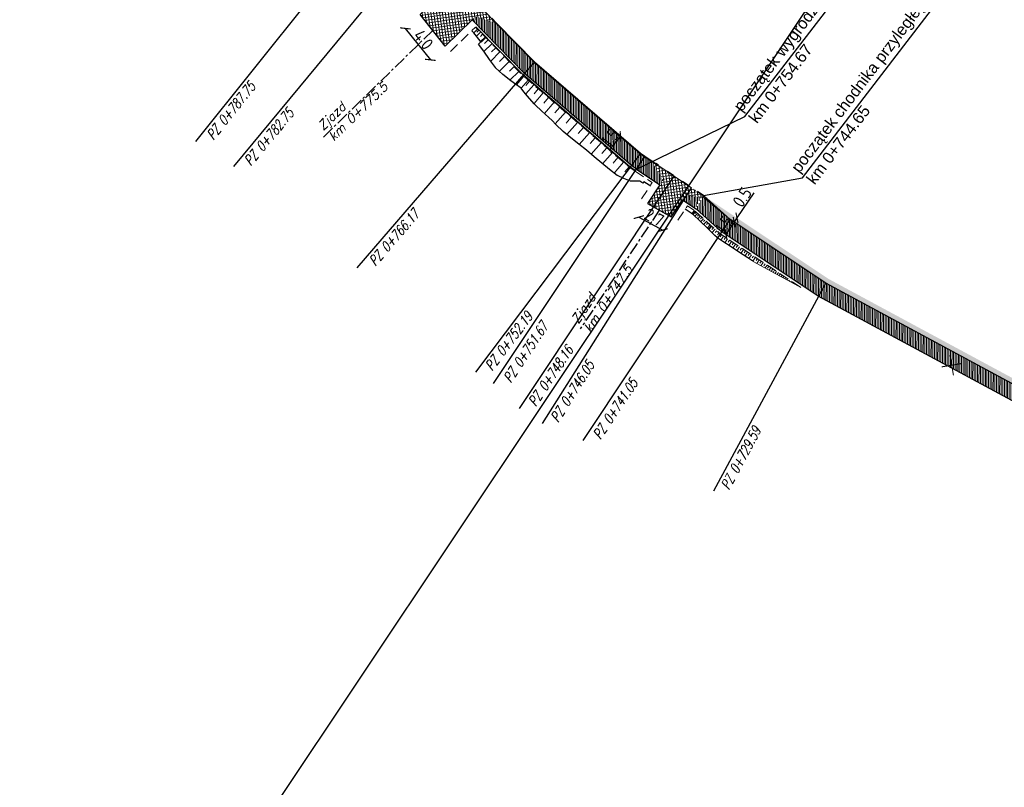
# Model space of a CAD drawing. Header units: metres. Extents: x 8431043 to 8456388, y 5766167 to 5771876.
# Tile 8 of 26: x 8433736 to 8433835, y 5770395 to 5770471. Entities that reach past the tile are written whole.
import ezdxf

# ---------------------------------------------------------------- set-up
doc = ezdxf.new("R2010")
doc.units = ezdxf.units.M
for name, pattern in [('4011', [6, 4, -2]), ('ACAD_ISO03W100', [30, 12, -18]), ('ACAD_ISO10W100', [18, 12, -3, 0, -3]), ('BUF', [0]), ('CENTER', [2, 1.25, -0.25, 0.25, -0.25]), ('CIĄGŁA', [0])]:
    doc.linetypes.add(name, pattern=pattern)
for name, color, linetype, lineweight in [('_OPISY', 7, 'Continuous', 25), ('AUDIT_I_251114092940-0', 250, '4011', 18), ('brud', 255, 'CIĄGŁA', 30), ('hatch kostka', 210, 'Continuous', 9), ('kreskowanie skarp', 250, 'Continuous', 15), ('LINES', 7, 'Continuous', 0), ('U12-a', 244, 'bariery + zagosp pasa dzielącego$0$FENCELINE2', 35), ('WYMIARY', 253, 'Continuous', 13), ('Zalacznik_3_Rowy DW837|Zalacznik_3_Rowy DW837|zdi pobocze', 250, '4011', 18), ('zdi krawężnik', 253, 'Continuous', 40), ('zdi krawężnik na trapezowy', 253, 'ACAD_ISO03W100', 40), ('zdi_obrzeze chodnikowe 8x30', 6, 'Continuous', 30), ('Zjazdy', 5, 'Continuous', 30)]:
    doc.layers.add(name, color=color, linetype=linetype, lineweight=lineweight)
for name, color, linetype in [('C-DROGI-SYTUACJA', 7, 'Continuous'), ('C-DROGI-SYTUACJA-ETYKIETY', 1, 'Continuous'), ('DRO_Podzespół', 7, 'Continuous'), ('S-5_opis_pkt_geometrycznych', 20, 'Continuous'), ('S-5_opis_Zjazd_ist_L', 7, 'Continuous')]:
    doc.layers.add(name, color=color, linetype=linetype)
doc.layers.add('hatch zdi chodniki', color=7, linetype='Continuous', lineweight=0, true_color=0x8345ba)
doc.styles.add('! rom po 1.8mm', font='romans.shx', dxfattribs={"width": 0.75, "oblique": 15})
doc.styles.add('! romans poch 1.8 mm szer 1', font='romans.shx', dxfattribs={"oblique": 15, "height": 1.8})
doc.styles.add('ISOCP', font='geniso.shx')
doc.styles.add('własny_500', font='isocp.shx', dxfattribs={"width": 0.9, "height": 1.2})
doc.linetypes.add('bariery + zagosp pasa dzielącego$0$FENCELINE2', pattern='A,0.25,-0.1,[132,ltypeshp.shx,S=0.1,R=0,X=-0.1,Y=0],-0.1,1', length=1.45)
doc.dimstyles.new('kopia własny 500', dxfattribs={"dimtxt": 1.2, "dimasz": 0.8, "dimexe": 0.1795, "dimexo": 0.0625, "dimgap": 0.09, "dimtad": 3, "dimdec": 1, "dimzin": 0, "dimdsep": 46, "dimtxsty": 'własny_500', "dimblk": 'ARCHTICK', "dimcen": 0.09, "dimaunit": 2, "dimadec": 4, "dimazin": 0, "dimtfac": 1, "dimtdec": 1, "dimtofl": 0, "dimtmove": 2, "dimatfit": 3, "dimldrblk": 'ARCHTICK', "dimfxl": 1, "dimtolj": 1, "dimtzin": 0, "dimarcsym": 0})
pattern_1 = [(8.367146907, (0, 0), (-0.041581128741, 0.282708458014), []), (98.367146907, (0, 0), (-0.282708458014, -0.041581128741), [])]

# ---------------------------------------------------------------- blocks, each defined once
blk = doc.blocks.new('_ARCHTICK')
at = {"color": 0, "linetype": 'ByBlock', "const_width": 0.15}
blk.add_lwpolyline([(-0.5, -0.5), (0.5, 0.5)], dxfattribs=at)
blk = doc.blocks.new('*D66')
at = {"layer": 'Defpoints', "color": 0, "transparency": 16777216}
for p in [(8433807.996, 5770451.503), (8433807.719, 5770451.087), (8433807.751, 5770451.066)]:
    blk.add_point(p, dxfattribs=at)
at = {"layer": 'WYMIARY', "color": 0, "lineweight": -2, "transparency": 16777216}
for p, q in [((8433809.695, 5770453.985), (8433808.028, 5770451.482)), ((8433808.028, 5770451.482), (8433807.751, 5770451.066))]:
    blk.add_line(p, q, dxfattribs=at)
at = {"layer": 'WYMIARY', "color": 0, "lineweight": -2, "transparency": 16777216, "xscale": 0.75, "yscale": 0.75, "zscale": 0.75}
for p, rotation in [((8433807.751, 5770451.066), 236.3381187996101), ((8433808.028, 5770451.482), 56.33811879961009)]:
    blk.add_blockref('_ARCHTICK', p, dxfattribs=dict(at, rotation=rotation))
at = {"layer": 'WYMIARY', "color": 0, "transparency": 16777216, "insert": (8433808.55, 5770453.556), "char_height": 1.25, "attachment_point": 5, "rotation": 56.33812, "style": 'ISOCP'}
blk.add_mtext('\\A1;0.5', dxfattribs=at)
blk = doc.blocks.new('*D67')
at = {"layer": 'Defpoints', "color": 0, "transparency": 16777216}
for p in [(8433807.719, 5770451.087), (8433806.926, 5770449.827), (8433807.04, 5770449.751)]:
    blk.add_point(p, dxfattribs=at)
at = {"layer": 'WYMIARY', "color": 0, "lineweight": -2, "transparency": 16777216}
blk.add_line((8433807.751, 5770451.066), (8433806.926, 5770449.827), dxfattribs=at)
at = {"layer": 'WYMIARY', "color": 0, "lineweight": -2, "transparency": 16777216, "xscale": 0.75, "yscale": 0.75, "zscale": 0.75}
for p, rotation in [((8433807.751, 5770451.066), 56.33811879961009), ((8433806.926, 5770449.827), 236.3381187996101)]:
    blk.add_blockref('_ARCHTICK', p, dxfattribs=dict(at, rotation=rotation))
at = {"layer": 'WYMIARY', "color": 0, "transparency": 16777216, "insert": (8433806.743, 5770450.843), "char_height": 1.25, "attachment_point": 5, "rotation": 56.33812, "style": 'ISOCP'}
blk.add_mtext('\\A1;1.5', dxfattribs=at)
blk = doc.blocks.new('*D74')
at = {"layer": 'Defpoints', "color": 0, "transparency": 16777216}
for p in [(8434749.828, 5771876.32), (8434750.943, 5771875.576), (8432377.706, 5768319.94)]:
    blk.add_point(p, dxfattribs=at)
at = {"layer": 'WYMIARY', "color": 0, "lineweight": -2, "transparency": 16777216}
blk.add_line((8432378.821, 5768319.196), (8434750.943, 5771875.576), dxfattribs=at)
at = {"layer": 'WYMIARY', "color": 0, "lineweight": -2, "transparency": 16777216, "xscale": 0.75, "yscale": 0.75, "zscale": 0.75}
for p, rotation in [((8434750.943, 5771875.576), 56.2965312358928), ((8432378.821, 5768319.196), 236.2965312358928)]:
    blk.add_blockref('_ARCHTICK', p, dxfattribs=dict(at, rotation=rotation))
at = {"layer": 'WYMIARY', "color": 0, "transparency": 16777216, "insert": (8433564.287, 5770097.783), "char_height": 1.25, "attachment_point": 5, "rotation": 56.29653, "style": 'ISOCP'}
blk.add_mtext('\\A1;4274.9', dxfattribs=at)
blk = doc.blocks.new('*D78')
at = {"layer": 'Defpoints', "color": 0, "transparency": 16777216}
for p in [(8433796.361, 5770459.649), (8433795.382, 5770458.513), (8433795.419, 5770458.481)]:
    blk.add_point(p, dxfattribs=at)
at = {"layer": 'WYMIARY', "color": 0, "lineweight": -2, "transparency": 16777216}
blk.add_line((8433796.399, 5770459.617), (8433795.419, 5770458.481), dxfattribs=at)
at = {"layer": 'WYMIARY', "color": 0, "lineweight": -2, "transparency": 16777216, "xscale": 0.75, "yscale": 0.75, "zscale": 0.75}
for p, rotation in [((8433796.399, 5770459.617), 49.23425435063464), ((8433795.419, 5770458.481), 229.2342543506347)]:
    blk.add_blockref('_ARCHTICK', p, dxfattribs=dict(at, rotation=rotation))
at = {"layer": 'WYMIARY', "color": 0, "transparency": 16777216, "insert": (8433795.367, 5770459.516), "char_height": 1.25, "attachment_point": 5, "rotation": 49.23425, "style": 'ISOCP'}
blk.add_mtext('\\A1;1.5', dxfattribs=at)
blk = doc.blocks.new('*D79')
at = {"layer": 'Defpoints', "color": 0, "transparency": 16777216}
for p in [(8433744.732, 5770511.15), (8433746.186, 5770510.317), (8432489.597, 5768319.94)]:
    blk.add_point(p, dxfattribs=at)
at = {"layer": 'WYMIARY', "color": 0, "lineweight": -2, "transparency": 16777216}
blk.add_line((8432491.051, 5768319.107), (8433746.186, 5770510.317), dxfattribs=at)
at = {"layer": 'WYMIARY', "color": 0, "lineweight": -2, "transparency": 16777216, "xscale": 0.75, "yscale": 0.75, "zscale": 0.75}
for p, rotation in [((8433746.186, 5770510.317), 60.19574053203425), ((8432491.051, 5768319.107), 240.1957405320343)]:
    blk.add_blockref('_ARCHTICK', p, dxfattribs=dict(at, rotation=rotation))
at = {"layer": 'WYMIARY', "color": 0, "transparency": 16777216, "insert": (8433117.998, 5769415.068), "char_height": 1.25, "attachment_point": 5, "rotation": 60.19574, "style": 'ISOCP'}
blk.add_mtext('\\A1;2525.2', dxfattribs=at)
blk = doc.blocks.new('*U80')
at = {"layer": 'C-DROGI-SYTUACJA', "color": 1, "linetype": 'ACAD_ISO10W100', "lineweight": 13, "ltscale": 0.3}
for p, q in [((8433787.8, 5770467.03), (8433776.22, 5770478.9)), ((8433798.39, 5770457.9), (8433787.8, 5770467.03)), ((8433798.822, 5770457.612), (8433798.39, 5770457.9)), ((8433801.743, 5770455.667), (8433798.822, 5770457.612)), ((8433803.494, 5770454.501), (8433801.743, 5770455.667)), ((8433807.358, 5770451.327), (8433803.494, 5770454.501)), ((8433816.902, 5770444.971), (8433807.358, 5770451.327)), ((8433867.591, 5770417.645), (8433816.902, 5770444.971))]:
    blk.add_line(p, q, dxfattribs=at)
at = {"layer": 'C-DROGI-SYTUACJA', "color": 253, "linetype": 'ACAD_ISO03W100', "lineweight": 13, "ltscale": 0.1}
for p, q in [((8433787.8, 5770467.03), (8433787.8, 5770467.03)), ((8433787.8, 5770467.03), (8433787.8, 5770467.03)), ((8433798.39, 5770457.9), (8433798.39, 5770457.9)), ((8433798.39, 5770457.9), (8433798.39, 5770457.9)), ((8433798.822, 5770457.612), (8433798.822, 5770457.612)), ((8433798.822, 5770457.612), (8433798.822, 5770457.612)), ((8433801.743, 5770455.667), (8433801.743, 5770455.667)), ((8433801.743, 5770455.667), (8433801.743, 5770455.667)), ((8433803.494, 5770454.501), (8433803.494, 5770454.501)), ((8433803.494, 5770454.501), (8433803.494, 5770454.501)), ((8433807.358, 5770451.327), (8433807.358, 5770451.327)), ((8433807.358, 5770451.327), (8433807.358, 5770451.327)), ((8433816.902, 5770444.971), (8433816.902, 5770444.971)), ((8433816.902, 5770444.971), (8433816.902, 5770444.971))]:
    blk.add_line(p, q, dxfattribs=at)
blk = doc.blocks.new('dfff')
at = {"layer": 'S-5_opis_pkt_geometrycznych', "color": 20, "linetype": 'Continuous', "lineweight": -3}
for p, q in [((8433754.007, 5770459.117), (8433772.314, 5770482.022)), ((8433757.796, 5770456.618), (8433776.223, 5770478.904)), ((8433770.115, 5770446.517), (8433787.8, 5770467.03)), ((8433781.963, 5770436.102), (8433798.388, 5770457.898)), ((8433783.732, 5770434.953), (8433798.822, 5770457.612)), ((8433786.297, 5770432.473), (8433801.743, 5770455.667)), ((8433788.603, 5770430.957), (8433803.494, 5770454.501)), ((8433792.672, 5770429.275), (8433807.358, 5770451.327)), ((8433805.728, 5770424.243), (8433816.902, 5770444.971))]:
    blk.add_line(p, q, dxfattribs=at)
at = {"layer": 'C-DROGI-SYTUACJA', "color": 7, "linetype": 'Continuous', "lineweight": -3}
blk.add_blockref('*U80', (0, 0), dxfattribs=at)
at = {"layer": 'S-5_opis_pkt_geometrycznych', "color": 20, "linetype": 'Continuous', "lineweight": -3, "char_height": 1, "attachment_point": 3, "style": '! rom po 1.8mm'}
for s, insert, rotation in [('{\\C256;PZ 0+787.75}', (8433759.241, 5770465.165), 51.36498), ('{\\C256;PZ 0+782.75}', (8433763.079, 5770462.517), 50.41454), ('{\\C256;PZ 0+766.17}', (8433775.633, 5770452.439), 49.23425), ('{\\C256;PZ 0+752.19}', (8433786.898, 5770442.206), 52.99895), ('{\\C256;PZ 0+751.67}', (8433788.408, 5770441.196), 56.33812), ('{\\C256;PZ 0+748.16}', (8433790.903, 5770438.827), 56.33812), ('{\\C256;PZ 0+746.05}', (8433792.996, 5770437.318), 57.68755), ('{\\C256;PZ 0+741.05}', (8433797.35, 5770435.534), 56.33812), ('{\\C256;PZ 0+729.59}', (8433809.593, 5770430.753), 61.6716)]:
    blk.add_mtext(s, dxfattribs=dict(at, insert=insert, rotation=rotation))
blk = doc.blocks.new('dfggg')
at = {"layer": 'S-5_opis_Zjazd_ist_L', "color": 1, "linetype": 'CENTER', "lineweight": -3}
for p, q in [((8433777.649, 5770470.208), (8433766.674, 5770459.501)), ((8433800.272, 5770452.261), (8433792.376, 5770440.404))]:
    blk.add_line(p, q, dxfattribs=at)
at = {"layer": 'S-5_opis_Zjazd_ist_L', "color": 1, "style": '! romans poch 1.8 mm szer 1', "oblique": 15}
for s, p in [('km 0+747.5', (8433793.39, 5770439.973)), ('Zjazd', (8433792.166, 5770440.84))]:
    blk.add_text(s, height=0.9, rotation=56.33812, dxfattribs=at).set_placement(p)
at = {"layer": 'S-5_opis_Zjazd_ist_L', "color": 1, "linetype": 'Continuous', "lineweight": -3, "insert": (8433766.916, 5770459.952), "char_height": 0.9, "attachment_point": 4, "rotation": 44.29147, "style": '! romans poch 1.8 mm szer 1'}
blk.add_mtext('Zjazd\\Pkm 0+775.5', dxfattribs=at)
blk = doc.blocks.new('*D88')
at = {"layer": 'Defpoints', "color": 0, "transparency": 16777216}
for p in [(8433798.437, 5770451.951), (8433800.823, 5770450.646), (8433800.613, 5770450.262)]:
    blk.add_point(p, dxfattribs=at)
at = {"layer": 'WYMIARY', "color": 0, "lineweight": -2, "transparency": 16777216}
blk.add_line((8433798.227, 5770451.566), (8433800.613, 5770450.262), dxfattribs=at)
at = {"layer": 'WYMIARY', "color": 0, "lineweight": -2, "transparency": 16777216, "xscale": 0.75, "yscale": 0.75, "zscale": 0.75}
for p, rotation in [((8433798.227, 5770451.566), 151.3342114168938), ((8433800.613, 5770450.262), 331.3342114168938)]:
    blk.add_blockref('_ARCHTICK', p, dxfattribs=dict(at, rotation=rotation))
at = {"layer": 'WYMIARY', "color": 0, "transparency": 16777216, "insert": (8433799.763, 5770451.541), "char_height": 1.25, "attachment_point": 5, "rotation": 331.33421, "style": 'ISOCP'}
blk.add_mtext('\\A1;2.7', dxfattribs=at)
blk = doc.blocks.new('*D89')
at = {"layer": 'Defpoints', "color": 0, "transparency": 16777216}
for p in [(8433775.344, 5770470.753), (8433777.416, 5770467.264), (8433777.852, 5770467.611)]:
    blk.add_point(p, dxfattribs=at)
at = {"layer": 'WYMIARY', "color": 0, "lineweight": -2, "transparency": 16777216}
blk.add_line((8433774.908, 5770470.405), (8433777.416, 5770467.264), dxfattribs=at)
at = {"layer": 'WYMIARY', "color": 0, "lineweight": -2, "transparency": 16777216, "xscale": 0.75, "yscale": 0.75, "zscale": 0.75}
for p, rotation in [((8433774.908, 5770470.405), 128.5993203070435), ((8433777.416, 5770467.264), 308.5993203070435)]:
    blk.add_blockref('_ARCHTICK', p, dxfattribs=dict(at, rotation=rotation))
at = {"layer": 'WYMIARY', "color": 0, "transparency": 16777216, "insert": (8433776.721, 5770469.281), "char_height": 1.25, "attachment_point": 5, "rotation": 308.59932, "style": 'ISOCP'}
blk.add_mtext('\\A1;4.0', dxfattribs=at)

msp = doc.modelspace()

# ---------------------------------------------------------------- hatches: boundary and pattern name
at = {"layer": 'hatch kostka', "linetype": 'Continuous', "lineweight": 5, "true_color": 0xfecc66}
h = msp.add_hatch(dxfattribs=at)
h.set_pattern_fill('ANSI37', color=31, scale=0.09, angle=-36.63285)
h.set_pattern_definition(pattern_1)
h.paths.add_polyline_path([(8433778.468, 5770476.595), (8433779.149, 5770474.465), (8433776.395, 5770471.778), (8433778.903, 5770468.637), (8433781.943, 5770471.602), (8433784.055, 5770470.869)])
h = msp.add_hatch(dxfattribs=at)
h.set_pattern_fill('ANSI37', color=31, scale=0.09, angle=-36.63285)
h.set_pattern_definition(pattern_1)
h.paths.add_polyline_path([(8433799.504, 5770457.158), (8433800.614, 5770455.217), (8433799.079, 5770452.914), (8433801.464, 5770451.608), (8433802.868, 5770453.716), (8433805.087, 5770453.44)])
at = {"layer": 'hatch zdi chodniki', "lineweight": 13, "transparency": 33554687}
h = msp.add_hatch(dxfattribs=at)
h.set_pattern_fill('DOTS', color=3, scale=0.13, style=0)
h.paths.add_polyline_path([(8434266.018, 5770244.733), (8434265.639, 5770244.676), (8434266.015, 5770244.554)])
h.paths.add_polyline_path([(8433914.677, 5770392.394), (8433913.214, 5770393.847), (8433905.528, 5770398.422), (8433905.33, 5770397.958)])
h.paths.add_polyline_path([(8433921.024, 5770389.198), (8433919.05, 5770389.792), (8433925.145, 5770386.164), (8433938.994, 5770378.843), (8433938.344, 5770379.752), (8433925.39, 5770386.6)])
h.paths.add_polyline_path([(8433893.006, 5770405.515), (8433891.889, 5770405.573), (8433905.229, 5770398.018), (8433905.33, 5770397.958), (8433905.528, 5770398.422), (8433905.48, 5770398.45)])
h.paths.add_polyline_path([(8433748.793, 5770512.117), (8433746.759, 5770513.046), (8433749.963, 5770509.073), (8433750.804, 5770508.222), (8433762.888, 5770493.325), (8433772.314, 5770482.022), (8433776.22, 5770478.9), (8433763.66, 5770493.96), (8433751.55, 5770508.89), (8433750.71, 5770509.74)])
h.paths.add_polyline_path([(8433727.509, 5770538.504), (8433725.475, 5770539.433), (8433743.033, 5770517.666), (8433742.555, 5770519.85)])
h.paths.add_polyline_path([(8433643.852, 5770641.655), (8433643.086, 5770641.001), (8433643.107, 5770640.987), (8433645.761, 5770637.843), (8433649.935, 5770632.401), (8433664.242, 5770614.749), (8433677.279, 5770599.565), (8433683.772, 5770590.854), (8433698.344, 5770573.069), (8433722.133, 5770543.576), (8433721.656, 5770545.761), (8433699.12, 5770573.7), (8433684.56, 5770591.47), (8433678.06, 5770600.19), (8433665.01, 5770615.39), (8433650.72, 5770633.02), (8433646.54, 5770638.47)])
h.paths.add_polyline_path([(8433872.549, 5770415.777), (8433871.431, 5770415.767), (8433884.716, 5770409.271), (8433884.037, 5770410.16)])
h.paths.add_polyline_path([(8433866.271, 5770418.357), (8433865.628, 5770419.272), (8433817.16, 5770445.4), (8433804.671, 5770453.717), (8433807.358, 5770451.327), (8433816.902, 5770444.971)])
h.paths.add_polyline_path([(8433974.798, 5770359.517), (8433975.041, 5770359.954), (8433960.33, 5770368.13), (8433944.318, 5770376.595), (8433943.2, 5770376.62), (8433960.092, 5770367.69)])
at = {"layer": 'hatch zdi chodniki', "lineweight": 18, "transparency": 33554687}
h = msp.add_hatch(dxfattribs=at)
h.set_pattern_fill('DOTS', color=3, scale=0.1, style=0)
h.paths.add_polyline_path([(8434266.018, 5770244.733), (8434265.639, 5770244.676), (8434266.015, 5770244.554)])
h.paths.add_polyline_path([(8433914.677, 5770392.394), (8433913.214, 5770393.847), (8433905.528, 5770398.422), (8433905.33, 5770397.958)])
h.paths.add_polyline_path([(8433921.024, 5770389.198), (8433919.05, 5770389.792), (8433925.145, 5770386.164), (8433938.994, 5770378.843), (8433938.344, 5770379.752), (8433925.39, 5770386.6)])
h.paths.add_polyline_path([(8433893.006, 5770405.515), (8433891.889, 5770405.573), (8433905.229, 5770398.018), (8433905.33, 5770397.958), (8433905.528, 5770398.422), (8433905.48, 5770398.45)])
h.paths.add_polyline_path([(8433748.793, 5770512.117), (8433746.759, 5770513.046), (8433749.963, 5770509.073), (8433750.804, 5770508.222), (8433762.888, 5770493.325), (8433772.314, 5770482.022), (8433776.22, 5770478.9), (8433763.66, 5770493.96), (8433751.55, 5770508.89), (8433750.71, 5770509.74)])
h.paths.add_polyline_path([(8433727.509, 5770538.504), (8433725.475, 5770539.433), (8433743.033, 5770517.666), (8433742.555, 5770519.85)])
h.paths.add_polyline_path([(8433643.867, 5770641.638), (8433643.102, 5770640.99), (8433643.107, 5770640.987), (8433645.761, 5770637.843), (8433649.935, 5770632.401), (8433664.242, 5770614.749), (8433677.279, 5770599.565), (8433683.772, 5770590.854), (8433698.344, 5770573.069), (8433722.133, 5770543.576), (8433721.656, 5770545.761), (8433699.12, 5770573.7), (8433684.56, 5770591.47), (8433678.06, 5770600.19), (8433665.01, 5770615.39), (8433650.72, 5770633.02), (8433646.54, 5770638.47)])
h.paths.add_polyline_path([(8433974.8, 5770359.516), (8433975.043, 5770359.953), (8433960.33, 5770368.13), (8433944.318, 5770376.595), (8433943.2, 5770376.62), (8433960.092, 5770367.69)])
h.paths.add_polyline_path([(8433872.549, 5770415.777), (8433871.431, 5770415.767), (8433884.716, 5770409.271), (8433884.037, 5770410.16)])
h.paths.add_polyline_path([(8433866.271, 5770418.357), (8433865.628, 5770419.272), (8433817.16, 5770445.4), (8433804.671, 5770453.717), (8433807.358, 5770451.327), (8433816.902, 5770444.971)])
at = {"layer": 'hatch zdi chodniki', "lineweight": 5}
h = msp.add_hatch(dxfattribs=at)
h.set_pattern_fill('ANSI31', color=256, scale=0.05, angle=45, style=0)
h.paths.add_polyline_path([(8433891.889, 5770405.573), (8433891.002, 5770404.006), (8433904.325, 5770396.461), (8433904.616, 5770396.288), (8433905.33, 5770397.958), (8433905.229, 5770398.018)])
h.paths.add_polyline_path([(8433804.438, 5770453.521), (8433802.868, 5770453.716), (8433802.605, 5770453.321), (8433803.88, 5770452.48)])
h.paths.add_polyline_path([(8433778.791, 5770474.116), (8433779.149, 5770474.465), (8433778.468, 5770476.595), (8433776.22, 5770478.9), (8433772.314, 5770482.022), (8433762.888, 5770493.325), (8433757.409, 5770500.08), (8433756.519, 5770498.32), (8433761.497, 5770492.181), (8433771.053, 5770480.724), (8433775.146, 5770477.853)])
h.paths.add_polyline_path([(8433781.943, 5770471.602), (8433781.585, 5770471.253), (8433786.772, 5770465.936), (8433797.481, 5770456.703), (8433797.99, 5770456.364), (8433800.344, 5770454.812), (8433800.614, 5770455.217), (8433799.504, 5770457.158), (8433798.822, 5770457.612), (8433798.39, 5770457.9), (8433787.8, 5770467.03), (8433784.055, 5770470.869)])
h.paths.add_polyline_path([(8433865.559, 5770417.037), (8433866.271, 5770418.357), (8433816.902, 5770444.971), (8433807.358, 5770451.327), (8433804.671, 5770453.717), (8433803.951, 5770452.401), (8433806.464, 5770450.12), (8433816.129, 5770443.684)])
h.paths.add_polyline_path([(8433871.431, 5770415.767), (8433870.698, 5770414.267), (8433873.575, 5770412.715), (8433883.925, 5770407.654), (8433884.716, 5770409.271)])

# ---------------------------------------------------------------- linework, layer by layer
at = {"flags": 128}
for points in [[(8433797.786, 5770456.26), (8433808.82, 5770461.603), (8433822.141, 5770478.92)], [(8433804.671, 5770453.717), (8433814.573, 5770455.496), (8433827.894, 5770472.813)]]:
    msp.add_lwpolyline(points, dxfattribs=at)
at = {"layer": 'AUDIT_I_251114092940-0', "ltscale": 0.25, "flags": 128}
msp.add_lwpolyline([(8433814.397, 5770444.537), (8433806.31, 5770449.923), (8433803.783, 5770452.216)], dxfattribs=at)
at = {"layer": 'DRO_Podzespół'}
for points in [[(8433799.35, 5770454.673), (8433799.249, 5770454.745), (8433798.731, 5770455.09), (8433798.728, 5770455.092), (8433798.629, 5770454.948), (8433798.52, 5770455.02), (8433798.328, 5770455.148), (8433797.411, 5770455.159), (8433797.231, 5770455.218), (8433797.228, 5770455.219), (8433797.225, 5770455.22), (8433796.728, 5770455.405), (8433796.111, 5770455.709), (8433796.067, 5770455.732), (8433795.305, 5770456.305), (8433794.54, 5770456.949), (8433793.774, 5770457.593), (8433793.007, 5770458.235), (8433792.226, 5770458.86), (8433791.444, 5770459.485), (8433790.665, 5770460.112), (8433789.949, 5770460.813), (8433789.56, 5770461.195), (8433789.226, 5770461.506), (8433788.495, 5770462.189), (8433787.898, 5770462.747), (8433787.777, 5770462.888), (8433787.116, 5770463.653), (8433786.756, 5770464.066), (8433786.465, 5770464.429), (8433785.906, 5770464.833), (8433785.446, 5770465.171), (8433784.652, 5770465.793), (8433783.922, 5770466.478), (8433783.908, 5770466.497), (8433783.33, 5770467.298), (8433782.738, 5770468.117), (8433782.211, 5770468.846), (8433782.443, 5770469.077), (8433782.442, 5770469.079), (8433782.38, 5770469.165), (8433781.757, 5770469.954), (8433781.545, 5770470.166)], [(8433809.61, 5770447.163), (8433809.121, 5770447.484), (8433808.653, 5770447.791), (8433808.285, 5770448.034), (8433807.451, 5770448.585), (8433806.616, 5770449.136), (8433806.118, 5770449.465), (8433806.055, 5770449.507), (8433806.04, 5770449.517), (8433805.809, 5770449.728), (8433805.086, 5770450.446), (8433804.352, 5770451.148), (8433803.618, 5770451.85), (8433803.6, 5770451.868), (8433803.598, 5770451.87), (8433803.57, 5770451.896), (8433803.563, 5770451.89), (8433803.489, 5770451.942), (8433803.47, 5770451.955), (8433803.469, 5770451.959), (8433802.866, 5770452.36)]]:
    msp.add_lwpolyline(points, dxfattribs=at)
at = {"layer": 'kreskowanie skarp'}
for p, q in [((8433781.749, 5770469.962), (8433782.131, 5770470.334)), ((8433782.242, 5770470.221), (8433782.045, 5770470.03)), ((8433781.691, 5770470.021), (8433781.699, 5770470.028)), ((8433781.799, 5770469.902), (8433781.804, 5770469.908)), ((8433782.433, 5770470.025), (8433782.02, 5770469.621)), ((8433782.389, 5770469.152), (8433782.389, 5770469.153)), ((8433782.635, 5770469.818), (8433782.417, 5770469.606)), ((8433782.433, 5770469.088), (8433782.901, 5770469.544)), ((8433782.902, 5770469.545), (8433782.437, 5770469.092)), ((8433782.956, 5770469.489), (8433782.481, 5770469.025)), ((8433783.188, 5770469.251), (8433782.816, 5770468.888)), ((8433783.551, 5770468.879), (8433782.751, 5770468.099)), ((8433783.942, 5770468.479), (8433783.512, 5770468.06)), ((8433784.361, 5770468.049), (8433783.437, 5770467.149)), ((8433785.295, 5770467.092), (8433784.301, 5770466.122)), ((8433784.811, 5770467.588), (8433784.315, 5770467.104)), ((8433785.78, 5770466.595), (8433785.301, 5770466.127)), ((8433786.247, 5770466.116), (8433785.354, 5770465.244)), ((8433785.941, 5770464.807), (8433786.69, 5770465.676)), ((8433786.749, 5770465.626), (8433786.004, 5770464.762)), ((8433786.467, 5770464.426), (8433787.18, 5770465.253)), ((8433787.306, 5770465.146), (8433786.939, 5770464.72)), ((8433786.516, 5770464.365), (8433786.531, 5770464.382)), ((8433787.731, 5770464.779), (8433786.937, 5770463.858)), ((8433788.192, 5770464.382), (8433787.766, 5770463.888)), ((8433788.686, 5770463.956), (8433787.771, 5770462.895)), ((8433789.216, 5770463.498), (8433788.743, 5770462.949)), ((8433789.765, 5770463.025), (8433788.8, 5770461.905)), ((8433790.325, 5770462.542), (8433789.833, 5770461.971)), ((8433790.897, 5770462.05), (8433789.885, 5770460.876)), ((8433791.483, 5770461.544), (8433790.961, 5770460.938)), ((8433792.089, 5770461.022), (8433791.042, 5770459.808)), ((8433792.696, 5770460.499), (8433792.182, 5770459.902)), ((8433793.292, 5770459.984), (8433792.283, 5770458.814)), ((8433793.877, 5770459.48), (8433793.382, 5770458.905)), ((8433794.452, 5770458.985), (8433793.471, 5770457.847)), ((8433795.021, 5770458.494), (8433794.534, 5770457.929)), ((8433795.586, 5770458.007), (8433794.617, 5770456.884)), ((8433796.148, 5770457.523), (8433795.666, 5770456.964)), ((8433796.706, 5770457.041), (8433795.77, 5770455.956)), ((8433797.249, 5770456.573), (8433796.818, 5770456.073)), ((8433797.155, 5770455.242), (8433797.157, 5770455.245)), ((8433803.512, 5770451.917), (8433803.514, 5770451.919)), ((8433803.783, 5770452.216), (8433803.517, 5770451.923)), ((8433803.576, 5770451.881), (8433803.834, 5770452.166)), ((8433803.836, 5770452.168), (8433803.58, 5770451.886)), ((8433803.891, 5770452.119), (8433803.634, 5770451.836)), ((8433803.634, 5770451.835), (8433803.634, 5770451.836)), ((8433803.943, 5770452.071), (8433803.814, 5770451.929)), ((8433804.085, 5770451.942), (8433803.824, 5770451.654)), ((8433804.229, 5770451.811), (8433804.097, 5770451.665)), ((8433804.375, 5770451.679), (8433804.107, 5770451.383)), ((8433804.523, 5770451.544), (8433804.387, 5770451.394)), ((8433804.673, 5770451.408), (8433804.397, 5770451.105)), ((8433804.825, 5770451.27), (8433804.685, 5770451.117)), ((8433804.979, 5770451.131), (8433804.696, 5770450.819)), ((8433805.134, 5770450.989), (8433804.991, 5770450.832)), ((8433805.002, 5770450.526), (8433805.003, 5770450.528)), ((8433805.054, 5770450.477), (8433805.345, 5770450.798)), ((8433805.104, 5770450.427), (8433805.105, 5770450.428)), ((8433805.155, 5770450.377), (8433805.449, 5770450.702)), ((8433805.503, 5770450.655), (8433805.205, 5770450.327)), ((8433805.667, 5770450.506), (8433805.515, 5770450.339)), ((8433805.834, 5770450.354), (8433805.523, 5770450.011)), ((8433806.006, 5770450.198), (8433805.847, 5770450.023)), ((8433805.856, 5770449.681), (8433805.858, 5770449.683)), ((8433806.234, 5770449.991), (8433806.072, 5770449.813)), ((8433806.155, 5770449.44), (8433806.155, 5770449.441)), ((8433806.484, 5770449.807), (8433806.349, 5770449.604)), ((8433806.686, 5770449.672), (8433806.417, 5770449.268)), ((8433806.888, 5770449.537), (8433806.754, 5770449.336)), ((8433807.09, 5770449.403), (8433806.822, 5770449)), ((8433807.291, 5770449.269), (8433807.158, 5770449.068)), ((8433807.492, 5770449.135), (8433807.225, 5770448.734)), ((8433807.693, 5770449.002), (8433807.559, 5770448.802)), ((8433807.893, 5770448.868), (8433807.627, 5770448.469)), ((8433808.092, 5770448.735), (8433807.96, 5770448.536)), ((8433808.292, 5770448.603), (8433808.027, 5770448.205)), ((8433808.491, 5770448.47), (8433808.358, 5770448.272)), ((8433808.689, 5770448.338), (8433808.425, 5770447.942)), ((8433808.887, 5770448.206), (8433808.755, 5770448.008)), ((8433809.085, 5770448.074), (8433808.822, 5770447.68)), ((8433809.282, 5770447.943), (8433809.151, 5770447.747)), ((8433809.478, 5770447.812), (8433809.218, 5770447.421)), ((8433809.674, 5770447.682), (8433809.544, 5770447.487)), ((8433809.869, 5770447.552), (8433809.61, 5770447.163)), ((8433810.064, 5770447.423), (8433809.935, 5770447.229)), ((8433810.258, 5770447.293), (8433810.017, 5770446.933)), ((8433810.451, 5770447.165), (8433810.322, 5770446.972)), ((8433810.643, 5770447.037), (8433810.425, 5770446.71)), ((8433810.835, 5770446.909), (8433810.708, 5770446.718)), ((8433811.026, 5770446.782), (8433810.831, 5770446.488)), ((8433811.217, 5770446.655), (8433811.09, 5770446.465)), ((8433811.407, 5770446.528), (8433811.233, 5770446.268)), ((8433811.596, 5770446.402), (8433811.47, 5770446.213)), ((8433811.785, 5770446.276), (8433811.633, 5770446.049)), ((8433811.973, 5770446.151), (8433811.848, 5770445.964)), ((8433812.16, 5770446.026), (8433812.03, 5770445.831)), ((8433812.347, 5770445.902), (8433812.223, 5770445.716)), ((8433812.533, 5770445.778), (8433812.425, 5770445.616)), ((8433812.719, 5770445.654), (8433812.621, 5770445.508)), ((8433812.904, 5770445.531), (8433812.817, 5770445.401)), ((8433813.088, 5770445.409), (8433813.012, 5770445.295)), ((8433813.272, 5770445.286), (8433813.206, 5770445.188)), ((8433813.455, 5770445.164), (8433813.4, 5770445.082))]:
    msp.add_line(p, q, dxfattribs=at)
at = {"layer": 'kreskowanie skarp', "flags": 128}
msp.add_lwpolyline([(8433814.181, 5770444.681), (8433809.656, 5770447.133)], dxfattribs=at)
at = {"layer": 'LINES', "color": 1, "linetype": 'BUF', "const_width": 0.1}
for points in [[(8433829.64, 5770435.774), (8433829.302, 5770437.794)], [(8433828.461, 5770436.615), (8433830.481, 5770436.953)]]:
    msp.add_lwpolyline(points, dxfattribs=at)
at = {"layer": 'U12-a', "color": 5, "ltscale": 1.35, "flags": 128}
msp.add_lwpolyline([(8433797.88, 5770456.197), (8433797.36, 5770456.544), (8433786.634, 5770465.79), (8433781.965, 5770470.576)], dxfattribs=at)
at = {"layer": 'Zalacznik_3_Rowy DW837|Zalacznik_3_Rowy DW837|zdi pobocze', "ltscale": 0.25, "flags": 128}
for points in [[(8433797.852, 5770456.156), (8433797.33, 5770456.504), (8433786.6, 5770465.754), (8433781.929, 5770470.542), (8433779.373, 5770468.048)], [(8433797.852, 5770456.156), (8433799.576, 5770455.011), (8433798.417, 5770453.273)], [(8433800.2, 5770454.596), (8433800.201, 5770454.596)], [(8433802.125, 5770451.247), (8433803.077, 5770452.677), (8433803.809, 5770452.188)], [(8433814.361, 5770444.561), (8433806.31, 5770449.923), (8433803.783, 5770452.216)]]:
    msp.add_lwpolyline(points, dxfattribs=at)
at = {"layer": 'zdi krawężnik', "color": 19, "ltscale": 0.5, "true_color": 0x64211f, "flags": 128}
msp.add_lwpolyline([(8433799.92, 5770456.881), (8433798.822, 5770457.612), (8433798.39, 5770457.9), (8433787.8, 5770467.03), (8433784.055, 5770470.869)], dxfattribs=at)
at = {"layer": 'zdi krawężnik na trapezowy', "color": 19, "ltscale": 0.06, "true_color": 0x64211f, "flags": 128}
for points in [[(8433784.055, 5770470.869), (8433778.468, 5770476.595)], [(8433804.671, 5770453.717), (8433801.743, 5770455.667), (8433799.92, 5770456.881)]]:
    msp.add_lwpolyline(points, dxfattribs=at)
at = {"layer": 'zdi_obrzeze chodnikowe 8x30', "flags": 128}
for points in [[(8433781.585, 5770471.253), (8433778.903, 5770468.637), (8433776.395, 5770471.778), (8433778.791, 5770474.116)], [(8433797.99, 5770456.364), (8433797.481, 5770456.703), (8433786.772, 5770465.936), (8433781.585, 5770471.253)], [(8433797.99, 5770456.364), (8433800.339, 5770454.804)], [(8433800.339, 5770454.804), (8433799.079, 5770452.914), (8433801.464, 5770451.608), (8433802.591, 5770453.301)], [(8433866.271, 5770418.357), (8433816.902, 5770444.971), (8433807.358, 5770451.327), (8433804.671, 5770453.717)], [(8433801.465, 5770451.609), (8433802.591, 5770453.301)], [(8433802.591, 5770453.301), (8433803.948, 5770452.396)], [(8433865.559, 5770417.037), (8433816.129, 5770443.684), (8433806.464, 5770450.12), (8433803.951, 5770452.401)]]:
    msp.add_lwpolyline(points, dxfattribs=at)
at = {"layer": 'Zjazdy', "flags": 128}
msp.add_lwpolyline([(8433801.168, 5770456.05), (8433801.168, 5770456.05)], close=True, dxfattribs=at)

# ---------------------------------------------------------------- block references
at = {"layer": 'brud', "color": 4, "lineweight": 35}
msp.add_blockref('dfff', (0, 0), dxfattribs=at)
at = {"layer": 'C-DROGI-SYTUACJA-ETYKIETY'}
msp.add_blockref('dfggg', (0, 0), dxfattribs=at)

# ---------------------------------------------------------------- texts
at = {"layer": '_OPISY', "linetype": 'Continuous', "char_height": 1.15, "width": 39.94755, "attachment_point": 7, "rotation": 52.89683, "style": 'ISOCP'}
for s, insert in [('{\\fArial|b0|i0|c238|p34;początek wygrodzeń dla pieszych\\Pkm 0+754.67}', (8433810.036, 5770460.824)), ('{\\fArial|b0|i0|c238|p34;początek chodnika przyległego\\Pkm 0+744.65}', (8433815.789, 5770454.717))]:
    msp.add_mtext(s, dxfattribs=dict(at, insert=insert))

# ---------------------------------------------------------------- dimensions: what is measured, and where the dimension line sits
at = {"layer": 'WYMIARY', "color": 5}
for p1, p2, distance, picture, middle in [((8432377.706, 5768319.94), (8434749.828, 5771876.32), -1.34, '*D74', (8433564.287, 5770097.783)), ((8432489.597, 5768319.94), (8433744.732, 5770511.15), -1.676, '*D79', (8433117.998, 5769415.068)), ((8433775.344, 5770470.753), (8433777.852, 5770467.611), -0.557, '*D89', (8433776.721, 5770469.281)), ((8433798.437, 5770451.951), (8433800.823, 5770450.646), -0.439, '*D88', (8433799.763, 5770451.541))]:
    dim = msp.add_aligned_dim(p1=p1, p2=p2, distance=distance, dimstyle='kopia własny 500', override={"dimtxt": 1.25, "dimasz": 0.75, "dimtxsty": 'ISOCP', "dimse1": 1, "dimse2": 1, "dimtmove": 1}, dxfattribs=at)
    dim.commit()
    dim.dimension.update_dxf_attribs({"geometry": picture, "text_midpoint": middle})
for base, p1, p2, angle, picture, middle, dimtype in [((8433795.419, 5770458.481), (8433796.361, 5770459.649), (8433795.382, 5770458.513), 229.23425, '*D78', (8433795.909, 5770459.049), 161), ((8433807.751, 5770451.066), (8433807.996, 5770451.503), (8433807.719, 5770451.087), 236.33812, '*D66', (8433809.235, 5770453.1), 161), ((8433806.926, 5770449.827), (8433807.719, 5770451.087), (8433807.04, 5770449.751), 56.33812, '*D67', (8433807.338, 5770450.446), 160)]:
    dim = msp.add_linear_dim(base=base, p1=p1, p2=p2, angle=angle, dimstyle='kopia własny 500', override={"dimtxt": 1.25, "dimasz": 0.75, "dimtxsty": 'ISOCP', "dimse1": 1, "dimse2": 1, "dimtmove": 1}, dxfattribs=at)
    dim.commit()
    dim.dimension.update_dxf_attribs({"geometry": picture, "text_midpoint": middle, "dimtype": dimtype})

doc.saveas('drawing.dxf')
